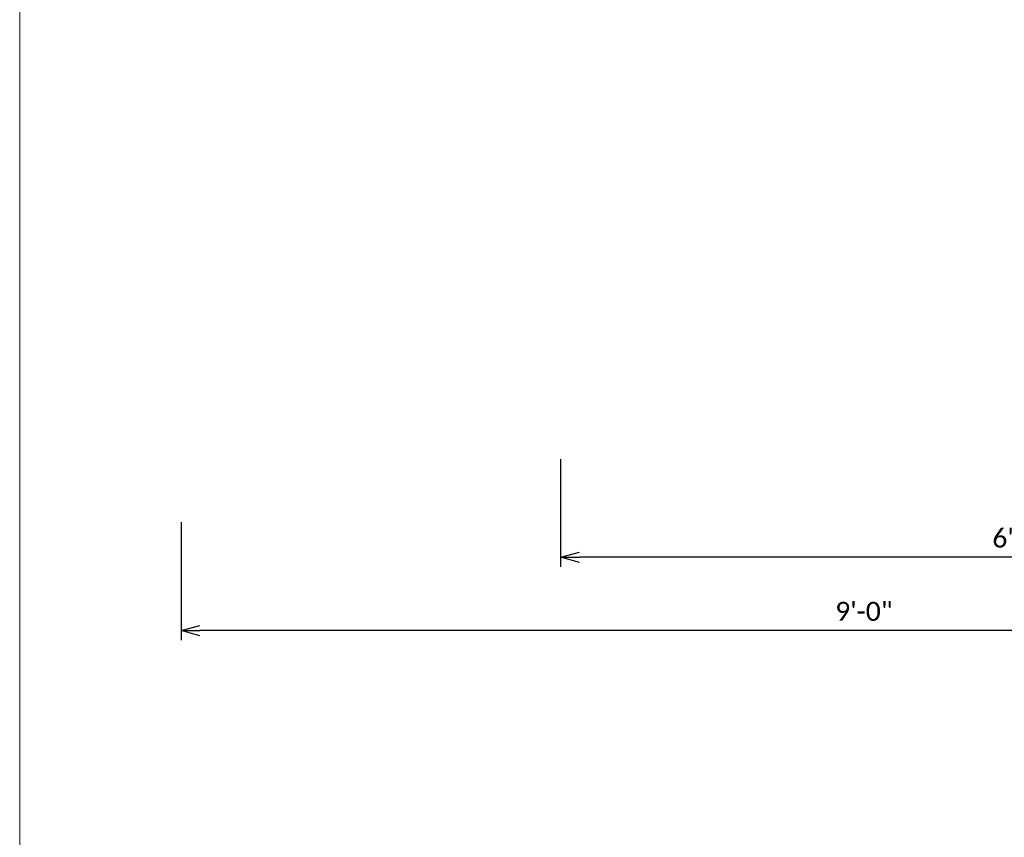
# Model space of a CAD drawing. Extents: x 145 to 1819, y 761 to 1310.
# Tile 2 of 18: x 145 to 223, y 1160 to 1225. Entities that reach past the tile are written whole.
import ezdxf
from ezdxf.enums import TextEntityAlignment as Align

# ---------------------------------------------------------------- set-up
doc = ezdxf.new("R2010")
doc.units = 0
doc.header["$MEASUREMENT"] = 0
for name, color, linetype, lineweight in [('B_ANNO_DIM', 7, 'Continuous', 18), ('B_ANNO_TEXT', 7, 'Continuous', 18), ('B_REBAR_SUB', 182, 'Continuous', 25)]:
    doc.layers.add(name, color=color, linetype=linetype, lineweight=lineweight)
doc.layers.add('B_ANNO_NOPLOT', color=47, linetype='Continuous', lineweight=18, plot=False)
doc.styles.add('Annotative', font='calibri.ttf', dxfattribs={"height": 0.0625})
doc.styles.get("Standard").update_dxf_attribs({"font": 'calibri.ttf'})
doc.dimstyles.new('Annotative', dxfattribs={"dimscale": 0, "dimtxt": 0.0625, "dimasz": 0.0625, "dimexe": 0.03125, "dimexo": 0.03125, "dimgap": 0.03125, "dimtad": 1, "dimdec": 3, "dimzin": 3, "dimdsep": 46, "dimlunit": 4, "dimtxsty": 'Standard', "dimblk": 'OPEN30', "dimcen": 0.03125, "dimaunit": 1, "dimadec": 0, "dimazin": 3, "dimtfac": 0.75, "dimtdec": 3, "dimtofl": 0, "dimtmove": 0, "dimatfit": 3, "dimldrblk": 'OPEN30', "dimfxl": 1, "dimtfill": 1, "dimfrac": 1, "dimtolj": 1, "dimtzin": 0, "dimarcsym": 0})

# ---------------------------------------------------------------- blocks, each defined once
blk = doc.blocks.new('_Open30')
at = {"color": 0, "linetype": 'ByBlock', "lineweight": -2}
for p, q in [((-1, 0.268), (0, 0)), ((0, 0), (-1, -0.268)), ((0, 0), (-1, 0))]:
    blk.add_line(p, q, dxfattribs=at)
blk = doc.blocks.new('*D308')
at = {"layer": 'B_ANNO_DIM', "color": 0, "lineweight": -2, "transparency": 16777216}
for p, q in [((30, -0.75), (30, -9.268)), ((107.993, -5.749), (107.993, -9.268)), ((106.493, -8.518), (31.5, -8.518))]:
    blk.add_line(p, q, dxfattribs=at)
at = {"layer": 'Defpoints', "color": 0, "transparency": 16777216}
for p in [(30, 0), (107.993, -4.999), (30, -8.518)]:
    blk.add_point(p, dxfattribs=at)
at = {"layer": 'B_ANNO_DIM', "color": 0, "lineweight": -2, "transparency": 16777216, "xscale": 1.5, "yscale": 1.5, "zscale": 1.5, "rotation": 180}
blk.add_blockref('_Open30', (30, -8.518), dxfattribs=at)
at = {"layer": 'B_ANNO_DIM', "color": 0, "lineweight": -2, "transparency": 16777216, "xscale": 1.5, "yscale": 1.5, "zscale": 1.5}
blk.add_blockref('_Open30', (107.993, -8.518), dxfattribs=at)
at = {"layer": 'B_ANNO_DIM', "color": 0, "transparency": 16777216, "insert": (66.422, -7), "char_height": 1.5, "attachment_point": 5}
blk.add_mtext('\\A1;6\'-6"', dxfattribs=at)
blk = doc.blocks.new('*D304')
at = {"layer": 'B_ANNO_DIM', "color": 0, "lineweight": -2, "transparency": 16777216}
for p, q in [((0, -5.75), (0, -15.066)), ((107.993, -5.749), (107.993, -15.066)), ((106.493, -14.316), (1.5, -14.316))]:
    blk.add_line(p, q, dxfattribs=at)
at = {"layer": 'Defpoints', "color": 0, "transparency": 16777216}
for p in [(0, -5), (107.993, -4.999), (0, -14.316)]:
    blk.add_point(p, dxfattribs=at)
at = {"layer": 'B_ANNO_DIM', "color": 0, "lineweight": -2, "transparency": 16777216, "xscale": 1.5, "yscale": 1.5, "zscale": 1.5, "rotation": 180}
blk.add_blockref('_Open30', (0, -14.316), dxfattribs=at)
at = {"layer": 'B_ANNO_DIM', "color": 0, "lineweight": -2, "transparency": 16777216, "xscale": 1.5, "yscale": 1.5, "zscale": 1.5}
blk.add_blockref('_Open30', (107.993, -14.316), dxfattribs=at)
at = {"layer": 'B_ANNO_DIM', "color": 0, "transparency": 16777216, "insert": (53.997, -12.798), "char_height": 1.5, "attachment_point": 5, "bg_fill": 3, "box_fill_scale": 1.25, "bg_fill_color": 256, "bg_fill_true_color": 13158600, "bg_fill_transparency": 0}
blk.add_mtext('\\A1;9\'-0"', dxfattribs=at)
blk = doc.blocks.new('INS_SS42_BASE')
at = {"layer": 'B_ANNO_NOPLOT', "flags": 128}
blk.add_lwpolyline([(0, 0), (0, 252.002), (323.93, 252.002), (323.93, 238.857), (378.003, 238.857), (378.003, 40.5), (316.573, 40.5), (316.573, 0), (0, 0)], dxfattribs=at)
at = {"lineweight": 30, "flags": 104}
for tag, p in [('SUB1', (311.281, 226.103, 1.684)), ('SUB2', (319.281, 226.103, 1.684))]:
    blk.add_attdef(tag, text='', height=1.5, dxfattribs=at).set_placement(p, align=Align.MIDDLE_CENTER)
at = {"layer": 'B_ANNO_TEXT', "lineweight": 30}
for tag, p in [('SUB1', (311.281, 226.103)), ('SUB2', (319.281, 226.103))]:
    blk.add_attdef(tag, text='', height=1.5, dxfattribs=at).set_placement(p, align=Align.MIDDLE_CENTER)
at = {"layer": 'B_ANNO_TEXT', "style": 'Annotative'}
for tag, p in [('CORNER1', (97.357, 101.834)), ('CORNER2', (98.569, 3.306))]:
    blk.add_attdef(tag, text='', height=1.5, dxfattribs=at).set_placement(p, align=Align.BOTTOM_RIGHT)
blk = doc.blocks.new('*U298')
at = {"layer": 'B_ANNO_DIM'}
dim = blk.add_linear_dim(base=(30, -8.5177), p1=(107.9931, -4.9994), p2=(30, 0), dimstyle='Annotative', override={"dimtfill": 0}, dxfattribs=at)
dim.commit()
dim.dimension.update_dxf_attribs({"geometry": '*D308', "text_midpoint": (66.4224, -8.5177), "dimtype": 160})
dim = blk.add_linear_dim(base=(0, -14.3163), p1=(107.9931, -4.9994), p2=(0, -5), dimstyle='Annotative', dxfattribs=at)
dim.commit()
dim.dimension.update_dxf_attribs({"geometry": '*D304', "text_midpoint": (53.9966, -12.7978)})
blk = doc.blocks.new('*U1273')
at = {"layer": 'B_REBAR_SUB'}
blk.add_blockref('*U298', (12.7559, 132.5446), dxfattribs=at)
at = {"layer": 'B_ANNO_DIM', "lineweight": 30}
for tag, p in [('S5BAR1', (158.4042, 236.7439)), ('S5BAR2', (184.1358, 220.628)), ('S5BAR3', (187.2345, 187.3889))]:
    blk.add_attdef(tag, text='', height=1.5, dxfattribs=at).set_placement(p, align=Align.MIDDLE_LEFT)
at = {"layer": 'B_ANNO_DIM', "style": 'Annotative'}
blk.add_attdef('8INSPA2', text='', height=1.5, dxfattribs=at).set_placement((141.9126, 15.4002), align=Align.BOTTOM_RIGHT)

msp = doc.modelspace()

# ---------------------------------------------------------------- block references
msp.add_blockref('*U1273', (144.942, 1058.301))

# ---------------------------------------------------------------- next in the draw order: block references
msp.add_blockref('INS_SS42_BASE', (144.942, 1058.301))

doc.saveas('drawing.dxf')
